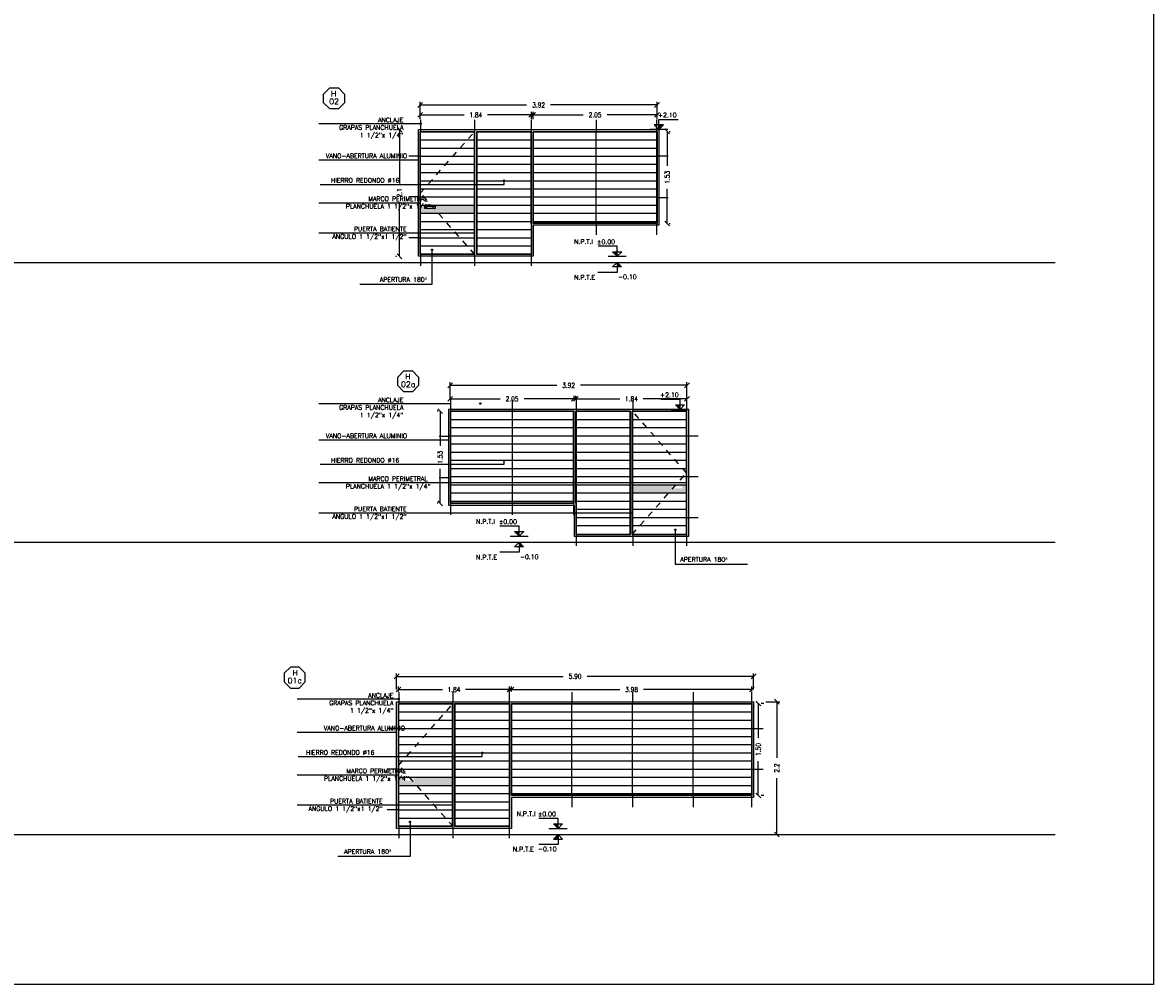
# Model space of a CAD drawing. Header units: millimetres. Extents: x -46 to 202, y -126 to 39.
# Tile 13 of 32: x 10 to 29, y -41 to -25. Entities that reach past the tile are written whole.
import ezdxf
from ezdxf.enums import TextEntityAlignment as Align

# ---------------------------------------------------------------- set-up
doc = ezdxf.new("R2010")
doc.units = ezdxf.units.MM
doc.header["$LTSCALE"] = 0.01
doc.linetypes.add('HIDDEN', pattern=[0.375, 0.25, -0.125])
for name, color, linetype in [('0 A ABERTURAS', 4, 'Continuous'), ('A HERRERÍA', 4, 'Continuous'), ('A MURO', 1, 'Continuous'), ('A MURO VISTO', 2, 'Continuous'), ('A PROYECCION 2', 2, 'Continuous'), ('Acot-p', 2, 'Continuous'), ('NIVELES', 2, 'Continuous'), ('TEXTOS', 2, 'Continuous'), ('TXT', 3, 'Continuous'), ('TXT COTA', 3, 'Continuous'), ('TXT PLANILLAS', 3, 'Continuous')]:
    doc.layers.add(name, color=color, linetype=linetype)
doc.styles.add('ESC20', font='romans.shx', dxfattribs={"height": 0.03})
doc.styles.add('ROMANS', font='romans.shx')
doc.styles.add('SaAS simplex', font='simplex.shx', dxfattribs={"width": 0.8})
doc.styles.add('STYLE2', font='romans.shx')
doc.dimstyles.new('COTAS 75', dxfattribs={"dimscale": 0.01, "dimtxt": 8, "dimasz": 8, "dimexe": 5, "dimexo": 20, "dimgap": 10, "dimtad": 0, "dimzin": 9, "dimdsep": 46, "dimtxsty": 'SaAS simplex', "dimblk": 'OBLIQUE', "dimcen": 0, "dimclrd": 8, "dimclre": 8, "dimclrt": 256, "dimadec": 1, "dimazin": 0, "dimtfac": 1, "dimtmove": 2, "dimatfit": 3, "dimldrblk": 'OBLIQUE', "dimfxl": 10, "dimlwd": -1, "dimlwe": -1, "dimarcsym": 0})

# ---------------------------------------------------------------- blocks, each defined once
blk = doc.blocks.new('_Oblique')
at = {"layer": 'TXT COTA', "color": 0, "lineweight": -2}
blk.add_line((-0.5, -0.5), (0.5, 0.5), dxfattribs=at)
blk = doc.blocks.new('*D70')
at = {"layer": 'Defpoints', "color": 0, "transparency": 16777216}
for p in [(16.354, -26.619), (16.488, -26.619), (16.488, -28.719)]:
    blk.add_point(p, dxfattribs=at)
at = {"layer": 'TXT COTA', "color": 8, "transparency": 16777216}
for p, q in [((16.288, -26.619), (16.304, -26.619)), ((16.354, -26.619), (16.354, -27.515)), ((16.354, -28.719), (16.354, -27.822)), ((16.288, -28.719), (16.304, -28.719))]:
    blk.add_line(p, q, dxfattribs=at)
at = {"layer": 'TXT COTA', "color": 8, "transparency": 16777216, "xscale": 0.08, "yscale": 0.08, "zscale": 0.08}
for p, rotation in [((16.354, -26.619), 90), ((16.354, -28.719), 270)]:
    blk.add_blockref('_Oblique', p, dxfattribs=dict(at, rotation=rotation))
at = {"layer": 'TXT COTA', "transparency": 16777216, "insert": (16.354, -27.669), "char_height": 0.08, "attachment_point": 5, "rotation": 90, "style": 'SaAS simplex'}
blk.add_mtext('2.1', dxfattribs=at)
blk = doc.blocks.new('*D82')
at = {"layer": 'Defpoints', "color": 0, "transparency": 16777216}
for p in [(18.537, -26.376), (16.697, -26.649), (18.537, -26.649)]:
    blk.add_point(p, dxfattribs=at)
at = {"layer": 'TXT COTA', "color": 8, "transparency": 16777216}
for p, q in [((16.697, -26.449), (16.697, -26.326)), ((16.697, -26.376), (17.424, -26.376)), ((18.537, -26.376), (17.81, -26.376)), ((18.537, -26.449), (18.537, -26.326))]:
    blk.add_line(p, q, dxfattribs=at)
at = {"layer": 'TXT COTA', "color": 8, "transparency": 16777216, "xscale": 0.08, "yscale": 0.08, "zscale": 0.08, "rotation": 180}
blk.add_blockref('_Oblique', (16.697, -26.376), dxfattribs=at)
at = {"layer": 'TXT COTA', "color": 8, "transparency": 16777216, "xscale": 0.08, "yscale": 0.08, "zscale": 0.08}
blk.add_blockref('_Oblique', (18.537, -26.376), dxfattribs=at)
at = {"layer": 'TXT COTA', "transparency": 16777216, "insert": (17.617, -26.376), "char_height": 0.08, "attachment_point": 5, "style": 'SaAS simplex'}
blk.add_mtext('1.84', dxfattribs=at)
blk = doc.blocks.new('*D83')
at = {"layer": 'Defpoints', "color": 0, "transparency": 16777216}
for p in [(18.567, -26.376), (18.567, -26.649), (20.617, -26.649)]:
    blk.add_point(p, dxfattribs=at)
at = {"layer": 'TXT COTA', "color": 8, "transparency": 16777216}
for p, q in [((18.567, -26.449), (18.567, -26.326)), ((18.567, -26.376), (19.395, -26.376)), ((20.617, -26.376), (19.79, -26.376)), ((20.617, -26.449), (20.617, -26.326))]:
    blk.add_line(p, q, dxfattribs=at)
at = {"layer": 'TXT COTA', "color": 8, "transparency": 16777216, "xscale": 0.08, "yscale": 0.08, "zscale": 0.08, "rotation": 180}
blk.add_blockref('_Oblique', (18.567, -26.376), dxfattribs=at)
at = {"layer": 'TXT COTA', "color": 8, "transparency": 16777216, "xscale": 0.08, "yscale": 0.08, "zscale": 0.08}
blk.add_blockref('_Oblique', (20.617, -26.376), dxfattribs=at)
at = {"layer": 'TXT COTA', "transparency": 16777216, "insert": (19.592, -26.376), "char_height": 0.08, "attachment_point": 5, "style": 'SaAS simplex'}
blk.add_mtext('2.05', dxfattribs=at)
blk = doc.blocks.new('*D84')
at = {"layer": 'Defpoints', "color": 0, "transparency": 16777216}
for p in [(20.617, -26.212), (16.697, -26.649), (20.617, -26.649)]:
    blk.add_point(p, dxfattribs=at)
at = {"layer": 'TXT COTA', "color": 8, "transparency": 16777216}
for p, q in [((16.697, -26.449), (16.697, -26.162)), ((20.617, -26.449), (20.617, -26.162)), ((16.697, -26.212), (18.459, -26.212)), ((20.617, -26.212), (18.855, -26.212))]:
    blk.add_line(p, q, dxfattribs=at)
at = {"layer": 'TXT COTA', "color": 8, "transparency": 16777216, "xscale": 0.08, "yscale": 0.08, "zscale": 0.08, "rotation": 180}
blk.add_blockref('_Oblique', (16.697, -26.212), dxfattribs=at)
at = {"layer": 'TXT COTA', "color": 8, "transparency": 16777216, "xscale": 0.08, "yscale": 0.08, "zscale": 0.08}
blk.add_blockref('_Oblique', (20.617, -26.212), dxfattribs=at)
at = {"layer": 'TXT COTA', "transparency": 16777216, "insert": (18.657, -26.212), "char_height": 0.08, "attachment_point": 5, "style": 'SaAS simplex'}
blk.add_mtext('3.92', dxfattribs=at)
blk = doc.blocks.new('*D85')
at = {"layer": 'Defpoints', "color": 0, "transparency": 16777216}
for p in [(20.617, -26.649), (20.617, -28.174), (20.785, -28.174)]:
    blk.add_point(p, dxfattribs=at)
at = {"layer": 'TXT COTA', "color": 8, "transparency": 16777216}
for p, q in [((20.785, -26.649), (20.785, -27.22)), ((20.817, -26.649), (20.835, -26.649)), ((20.785, -28.174), (20.785, -27.602)), ((20.817, -28.174), (20.835, -28.174))]:
    blk.add_line(p, q, dxfattribs=at)
at = {"layer": 'TXT COTA', "color": 8, "transparency": 16777216, "xscale": 0.08, "yscale": 0.08, "zscale": 0.08}
for p, rotation in [((20.785, -26.649), 90), ((20.785, -28.174), 270)]:
    blk.add_blockref('_Oblique', p, dxfattribs=dict(at, rotation=rotation))
at = {"layer": 'TXT COTA', "transparency": 16777216, "insert": (20.785, -27.411), "char_height": 0.08, "attachment_point": 5, "rotation": 90, "style": 'SaAS simplex'}
blk.add_mtext('1.53', dxfattribs=at)
blk = doc.blocks.new('*D86')
at = {"layer": 'Defpoints', "color": 0, "transparency": 16777216}
for p in [(19.273, -31.08), (19.273, -31.285), (21.113, -31.285)]:
    blk.add_point(p, dxfattribs=at)
at = {"layer": 'TXT COTA', "color": 8, "transparency": 16777216}
for p, q in [((19.273, -31.085), (19.273, -31.03)), ((21.113, -31.085), (21.113, -31.03)), ((19.273, -31.08), (20, -31.08)), ((21.113, -31.08), (20.386, -31.08))]:
    blk.add_line(p, q, dxfattribs=at)
at = {"layer": 'TXT COTA', "color": 8, "transparency": 16777216, "xscale": 0.08, "yscale": 0.08, "zscale": 0.08, "rotation": 180}
blk.add_blockref('_Oblique', (19.273, -31.08), dxfattribs=at)
at = {"layer": 'TXT COTA', "color": 8, "transparency": 16777216, "xscale": 0.08, "yscale": 0.08, "zscale": 0.08}
blk.add_blockref('_Oblique', (21.113, -31.08), dxfattribs=at)
at = {"layer": 'TXT COTA', "transparency": 16777216, "insert": (20.193, -31.08), "char_height": 0.08, "attachment_point": 5, "style": 'SaAS simplex'}
blk.add_mtext('1.84', dxfattribs=at)
blk = doc.blocks.new('*D87')
at = {"layer": 'Defpoints', "color": 0, "transparency": 16777216}
for p in [(17.193, -31.08), (17.193, -31.285), (19.243, -31.285)]:
    blk.add_point(p, dxfattribs=at)
at = {"layer": 'TXT COTA', "color": 8, "transparency": 16777216}
for p, q in [((17.193, -31.085), (17.193, -31.03)), ((19.243, -31.085), (19.243, -31.03)), ((17.193, -31.08), (18.021, -31.08)), ((19.243, -31.08), (18.416, -31.08))]:
    blk.add_line(p, q, dxfattribs=at)
at = {"layer": 'TXT COTA', "color": 8, "transparency": 16777216, "xscale": 0.08, "yscale": 0.08, "zscale": 0.08, "rotation": 180}
blk.add_blockref('_Oblique', (17.193, -31.08), dxfattribs=at)
at = {"layer": 'TXT COTA', "color": 8, "transparency": 16777216, "xscale": 0.08, "yscale": 0.08, "zscale": 0.08}
blk.add_blockref('_Oblique', (19.243, -31.08), dxfattribs=at)
at = {"layer": 'TXT COTA', "transparency": 16777216, "insert": (18.218, -31.08), "char_height": 0.08, "attachment_point": 5, "style": 'SaAS simplex'}
blk.add_mtext('2.05', dxfattribs=at)
blk = doc.blocks.new('*D88')
at = {"layer": 'Defpoints', "color": 0, "transparency": 16777216}
for p in [(17.193, -30.856), (17.193, -31.285), (21.113, -31.285)]:
    blk.add_point(p, dxfattribs=at)
at = {"layer": 'TXT COTA', "color": 8, "transparency": 16777216}
for p, q in [((17.193, -31.085), (17.193, -30.806)), ((17.193, -30.856), (18.956, -30.856)), ((21.113, -30.856), (19.351, -30.856)), ((21.113, -31.085), (21.113, -30.806))]:
    blk.add_line(p, q, dxfattribs=at)
at = {"layer": 'TXT COTA', "color": 8, "transparency": 16777216, "xscale": 0.08, "yscale": 0.08, "zscale": 0.08, "rotation": 180}
blk.add_blockref('_Oblique', (17.193, -30.856), dxfattribs=at)
at = {"layer": 'TXT COTA', "color": 8, "transparency": 16777216, "xscale": 0.08, "yscale": 0.08, "zscale": 0.08}
blk.add_blockref('_Oblique', (21.113, -30.856), dxfattribs=at)
at = {"layer": 'TXT COTA', "transparency": 16777216, "insert": (19.153, -30.856), "char_height": 0.08, "attachment_point": 5, "style": 'SaAS simplex'}
blk.add_mtext('3.92', dxfattribs=at)
blk = doc.blocks.new('*U11')
at = {"color": 0, "linetype": 'ByBlock', "ltscale": 0.1}
blk.add_lwpolyline([(0, 0.344), (0.119, 0.344), (0.288, 0.175), (0.288, -0.064), (0.119, -0.233), (0, -0.233), (-0.119, -0.233), (-0.288, -0.064), (-0.288, 0.175), (-0.119, 0.344)], close=True, dxfattribs=at)
at = {"color": 0, "style": 'ROMANS', "width": 1.1}
blk.add_text('H', height=0.15, dxfattribs=at).set_placement((-0.088, 0.112))
at = {"color": 0, "linetype": 'ByBlock', "style": 'ROMANS', "width": 1.05}
blk.add_attdef('NRO', text='', height=0.15, dxfattribs=at).set_placement((0, -0.027), align=Align.MIDDLE)
blk = doc.blocks.new('*D91')
at = {"layer": 'Defpoints', "color": 0, "transparency": 16777216}
for p in [(17.193, -31.285), (17.026, -32.81), (17.193, -32.81)]:
    blk.add_point(p, dxfattribs=at)
at = {"layer": 'TXT COTA', "color": 8, "transparency": 16777216}
for p, q in [((16.993, -31.285), (16.976, -31.285)), ((17.026, -31.285), (17.026, -31.857)), ((17.026, -32.81), (17.026, -32.239)), ((16.993, -32.81), (16.976, -32.81))]:
    blk.add_line(p, q, dxfattribs=at)
at = {"layer": 'TXT COTA', "color": 8, "transparency": 16777216, "xscale": 0.08, "yscale": 0.08, "zscale": 0.08}
for p, rotation in [((17.026, -31.285), 90), ((17.026, -32.81), 270)]:
    blk.add_blockref('_Oblique', p, dxfattribs=dict(at, rotation=rotation))
at = {"layer": 'TXT COTA', "transparency": 16777216, "insert": (17.026, -32.048), "char_height": 0.08, "attachment_point": 5, "rotation": 90, "style": 'SaAS simplex'}
blk.add_mtext('1.53', dxfattribs=at)
blk = doc.blocks.new('*D92')
at = {"layer": 'Defpoints', "color": 0, "transparency": 16777216}
for p in [(18.206, -35.895), (18.206, -36.126), (22.186, -36.126)]:
    blk.add_point(p, dxfattribs=at)
at = {"layer": 'TXT COTA', "color": 8, "transparency": 16777216}
for p, q in [((18.206, -35.926), (18.206, -35.845)), ((18.206, -35.895), (19.999, -35.895)), ((22.186, -35.895), (20.394, -35.895)), ((22.186, -35.926), (22.186, -35.845))]:
    blk.add_line(p, q, dxfattribs=at)
at = {"layer": 'TXT COTA', "color": 8, "transparency": 16777216, "xscale": 0.08, "yscale": 0.08, "zscale": 0.08, "rotation": 180}
blk.add_blockref('_Oblique', (18.206, -35.895), dxfattribs=at)
at = {"layer": 'TXT COTA', "color": 8, "transparency": 16777216, "xscale": 0.08, "yscale": 0.08, "zscale": 0.08}
blk.add_blockref('_Oblique', (22.186, -35.895), dxfattribs=at)
at = {"layer": 'TXT COTA', "transparency": 16777216, "insert": (20.196, -35.895), "char_height": 0.08, "attachment_point": 5, "style": 'SaAS simplex'}
blk.add_mtext('3.98', dxfattribs=at)
blk = doc.blocks.new('*D93')
at = {"layer": 'Defpoints', "color": 0, "transparency": 16777216}
for p in [(16.336, -35.895), (16.336, -36.126), (18.176, -36.126)]:
    blk.add_point(p, dxfattribs=at)
at = {"layer": 'TXT COTA', "color": 8, "transparency": 16777216}
for p, q in [((16.336, -35.926), (16.336, -35.845)), ((16.336, -35.895), (17.063, -35.895)), ((18.176, -35.895), (17.449, -35.895)), ((18.176, -35.926), (18.176, -35.845))]:
    blk.add_line(p, q, dxfattribs=at)
at = {"layer": 'TXT COTA', "color": 8, "transparency": 16777216, "xscale": 0.08, "yscale": 0.08, "zscale": 0.08, "rotation": 180}
blk.add_blockref('_Oblique', (16.336, -35.895), dxfattribs=at)
at = {"layer": 'TXT COTA', "color": 8, "transparency": 16777216, "xscale": 0.08, "yscale": 0.08, "zscale": 0.08}
blk.add_blockref('_Oblique', (18.176, -35.895), dxfattribs=at)
at = {"layer": 'TXT COTA', "transparency": 16777216, "insert": (17.256, -35.895), "char_height": 0.08, "attachment_point": 5, "style": 'SaAS simplex'}
blk.add_mtext('1.84', dxfattribs=at)
blk = doc.blocks.new('*D94')
at = {"layer": 'Defpoints', "color": 0, "transparency": 16777216}
for p in [(22.186, -36.126), (22.186, -37.651), (22.293, -37.651)]:
    blk.add_point(p, dxfattribs=at)
at = {"layer": 'TXT COTA', "color": 8, "transparency": 16777216}
for p, q in [((22.293, -36.126), (22.293, -36.697)), ((22.386, -36.126), (22.343, -36.126)), ((22.293, -37.651), (22.293, -37.08)), ((22.386, -37.651), (22.343, -37.651))]:
    blk.add_line(p, q, dxfattribs=at)
at = {"layer": 'TXT COTA', "color": 8, "transparency": 16777216, "xscale": 0.08, "yscale": 0.08, "zscale": 0.08}
for p, rotation in [((22.293, -36.126), 90), ((22.293, -37.651), 270)]:
    blk.add_blockref('_Oblique', p, dxfattribs=dict(at, rotation=rotation))
at = {"layer": 'TXT COTA', "transparency": 16777216, "insert": (22.293, -36.888), "char_height": 0.08, "attachment_point": 5, "rotation": 90, "style": 'SaAS simplex'}
blk.add_mtext('1.50', dxfattribs=at)
blk = doc.blocks.new('*D152')
at = {"layer": 'Defpoints', "color": 0, "transparency": 16777216}
for p in [(22.216, -36.096), (22.216, -38.296), (22.6, -38.296)]:
    blk.add_point(p, dxfattribs=at)
at = {"layer": 'TXT COTA', "color": 8, "transparency": 16777216}
for p, q in [((22.416, -36.096), (22.65, -36.096)), ((22.6, -36.096), (22.6, -37.029)), ((22.6, -38.296), (22.6, -37.363)), ((22.416, -38.296), (22.65, -38.296))]:
    blk.add_line(p, q, dxfattribs=at)
at = {"layer": 'TXT COTA', "color": 8, "transparency": 16777216, "xscale": 0.08, "yscale": 0.08, "zscale": 0.08}
for p, rotation in [((22.6, -36.096), 90), ((22.6, -38.296), 270)]:
    blk.add_blockref('_Oblique', p, dxfattribs=dict(at, rotation=rotation))
at = {"layer": 'TXT COTA', "transparency": 16777216, "insert": (22.6, -37.196), "char_height": 0.08, "attachment_point": 5, "rotation": 90, "style": 'SaAS simplex'}
blk.add_mtext('2.2', dxfattribs=at)
blk = doc.blocks.new('*D153')
at = {"layer": 'Defpoints', "color": 0, "transparency": 16777216}
for p in [(16.306, -35.677), (16.306, -36.096), (22.216, -36.096)]:
    blk.add_point(p, dxfattribs=at)
at = {"layer": 'TXT COTA', "color": 8, "transparency": 16777216}
for p, q in [((16.306, -35.896), (16.306, -35.627)), ((16.306, -35.677), (19.063, -35.677)), ((22.216, -35.677), (19.459, -35.677)), ((22.216, -35.896), (22.216, -35.627))]:
    blk.add_line(p, q, dxfattribs=at)
at = {"layer": 'TXT COTA', "color": 8, "transparency": 16777216, "xscale": 0.08, "yscale": 0.08, "zscale": 0.08, "rotation": 180}
blk.add_blockref('_Oblique', (16.306, -35.677), dxfattribs=at)
at = {"layer": 'TXT COTA', "color": 8, "transparency": 16777216, "xscale": 0.08, "yscale": 0.08, "zscale": 0.08}
blk.add_blockref('_Oblique', (22.216, -35.677), dxfattribs=at)
at = {"layer": 'TXT COTA', "transparency": 16777216, "insert": (19.261, -35.677), "char_height": 0.08, "attachment_point": 5, "style": 'SaAS simplex'}
blk.add_mtext('5.90', dxfattribs=at)
blk = doc.blocks.new('*U7')
at = {"linetype": 'Continuous'}
blk.add_hatch(color=256, dxfattribs=at).paths.add_polyline_path([(-0.151, 7.751), (0, 7.6), (0, 7.751)])
for p, q in [((0, 7.933), (-0.635, 7.933)), ((0, 7.6), (0, 7.933)), ((0, 7.6), (-0.151, 7.751)), ((-0.151, 7.751), (0.151, 7.751)), ((0, 7.6), (0.151, 7.751))]:
    blk.add_line(p, q, dxfattribs=at)
blk.add_line((-0.3, 7.6), (0.3, 7.6))
at = {"linetype": 'Continuous', "style": 'STYLE2'}
blk.add_attdef('NIVEL', (-0.664, 8.005), '', height=0.15, dxfattribs=at)
blk = doc.blocks.new('*U4')
at = {"linetype": 'Continuous'}
blk.add_hatch(color=256, dxfattribs=at).paths.add_polyline_path([(-0.075, 2.825), (0, 2.9), (0, 2.825)])
for p, q in [((0, 2.9), (-0.075, 2.825)), ((-0.075, 2.825), (0.075, 2.825)), ((0, 2.9), (0, 2.733)), ((0, 2.9), (0.075, 2.825)), ((0, 2.733), (0.317, 2.733))]:
    blk.add_line(p, q, dxfattribs=at)
at = {"linetype": 'Continuous', "style": 'ROMANS'}
blk.add_attdef('NIVEL', (-0.014, 2.622), '', height=0.075, dxfattribs=at)
blk = doc.blocks.new('*U165')
at = {"linetype": 'Continuous'}
blk.add_hatch(color=256, dxfattribs=at).paths.add_polyline_path([(-0.151, 7.703), (0, 7.854), (0, 7.703)])
for p, q in [((0, 7.52), (-0.635, 7.52)), ((0, 7.854), (-0.151, 7.703)), ((-0.151, 7.703), (0.151, 7.703)), ((0, 7.854), (0, 7.52)), ((0, 7.854), (0.151, 7.703))]:
    blk.add_line(p, q, dxfattribs=at)
blk.add_line((-0.3, 7.854), (0.3, 7.854))
at = {"linetype": 'Continuous', "style": 'STYLE2'}
blk.add_attdef('NIVEL', (-0.664, 7.298), '', height=0.15, dxfattribs=at)

msp = doc.modelspace()

# ---------------------------------------------------------------- hatches: boundary and pattern name
at = {"layer": 'A MURO'}
h = msp.add_hatch(color=253, dxfattribs=at)
h.dxf.hatch_style = 1
h.paths.add_polyline_path([(16.996, -27.925), (16.947, -27.925), (16.947, -27.89), (16.968, -27.89), (16.952, -27.871), (17.596, -27.871), (17.596, -28.006), (17.059, -28.006)])
h.paths.add_polyline_path([(16.765, -27.871), (16.952, -27.871), (16.968, -27.89), (16.772, -27.89), (16.772, -27.925), (16.996, -27.925), (17.059, -28.006), (16.765, -28.006)])
h.paths.add_polyline_path([(16.507, -27.869), (16.639, -28.006)])
h.paths.add_polyline_path([(16.507, -27.869), (16.639, -28.006)], flags=17)
h.paths.add_polyline_path([(16.703, -27.871), (16.772, -27.871), (16.772, -28.006), (16.703, -28.006)])
h.paths.add_polyline_path([(16.772, -27.871), (16.765, -27.871), (16.765, -28.006), (16.772, -28.006)], flags=16)
h = msp.add_hatch(color=253, dxfattribs=at)
h.dxf.hatch_style = 1
h.paths.add_polyline_path([(20.815, -32.562), (20.863, -32.562), (20.863, -32.527), (20.842, -32.527), (20.859, -32.508), (20.214, -32.508), (20.214, -32.643), (20.752, -32.643)])
h.paths.add_polyline_path([(21.045, -32.508), (20.859, -32.508), (20.842, -32.527), (21.038, -32.527), (21.038, -32.562), (20.815, -32.562), (20.752, -32.643), (21.045, -32.643)])
h.paths.add_polyline_path([(21.304, -32.506), (21.172, -32.643)])
h.paths.add_polyline_path([(21.304, -32.506), (21.172, -32.643)], flags=17)
h.paths.add_polyline_path([(21.107, -32.508), (21.038, -32.508), (21.038, -32.643), (21.107, -32.643)])
h.paths.add_polyline_path([(21.038, -32.508), (21.045, -32.508), (21.045, -32.643), (21.038, -32.643)], flags=16)
h = msp.add_hatch(color=253, dxfattribs=at)
h.dxf.hatch_style = 1
h.paths.add_polyline_path([(16.634, -37.402), (16.586, -37.402), (16.586, -37.367), (16.607, -37.367), (16.59, -37.349), (17.235, -37.349), (17.235, -37.484), (16.697, -37.484)])
h.paths.add_polyline_path([(16.404, -37.349), (16.59, -37.349), (16.607, -37.367), (16.411, -37.367), (16.411, -37.402), (16.634, -37.402), (16.697, -37.484), (16.404, -37.484)])
h.paths.add_polyline_path([(16.145, -37.346), (16.277, -37.484)])
h.paths.add_polyline_path([(16.145, -37.346), (16.277, -37.484)], flags=17)
h.paths.add_polyline_path([(16.342, -37.349), (16.411, -37.349), (16.411, -37.484), (16.342, -37.484)])
h.paths.add_polyline_path([(16.411, -37.349), (16.404, -37.349), (16.404, -37.484), (16.411, -37.484)], flags=16)
at = {"layer": 'TXT COTA'}
h = msp.add_hatch(color=1, dxfattribs=at)
edge = h.paths.add_edge_path()
edge.add_arc((16.703, -26.521), 0.0125, 0, 360)
h = msp.add_hatch(color=1, dxfattribs=at)
edge = h.paths.add_edge_path()
edge.add_arc((18.085, -27.466), 0.0125, 0, 360)
h = msp.add_hatch(color=1, dxfattribs=at)
edge = h.paths.add_edge_path()
edge.add_arc((16.89, -28.612), 0.0125, 0, 360)
h = msp.add_hatch(color=1, dxfattribs=at)
edge = h.paths.add_edge_path()
edge.add_arc((17.2, -31.158), 0.0125, 0, 360)
h = msp.add_hatch(color=1, dxfattribs=at)
edge = h.paths.add_edge_path()
edge.add_arc((18.085, -32.103), 0.0125, 0, 360)
h = msp.add_hatch(color=1, dxfattribs=at)
edge = h.paths.add_edge_path()
edge.add_arc((20.92, -33.249), 0.0125, 0, 360)
h = msp.add_hatch(color=1, dxfattribs=at)
edge = h.paths.add_edge_path()
edge.add_arc((16.342, -36.051), 0.0125, 0, 360)
h = msp.add_hatch(color=1, dxfattribs=at)
edge = h.paths.add_edge_path()
edge.add_arc((17.723, -36.943), 0.0125, 0, 360)
h = msp.add_hatch(color=1, dxfattribs=at)
edge = h.paths.add_edge_path()
edge.add_arc((16.529, -38.089), 0.0125, 0, 360)

# ---------------------------------------------------------------- linework, layer by layer
at = {"color": 6}
for p, q in [((16.703, -26.459), (16.703, -26.649)), ((17.596, -26.459), (17.596, -26.649)), ((18.531, -26.459), (18.531, -26.649)), ((19.607, -26.459), (19.607, -26.649)), ((20.611, -26.459), (20.611, -26.649)), ((16.697, -27.06), (16.507, -27.06)), ((20.801, -27.06), (20.611, -27.06)), ((16.697, -27.736), (16.507, -27.736)), ((20.801, -27.748), (20.611, -27.748)), ((19.607, -28.174), (19.607, -28.364)), ((20.611, -28.174), (20.611, -28.364)), ((16.697, -28.412), (16.507, -28.412)), ((16.703, -28.689), (16.703, -28.879)), ((17.596, -28.689), (17.596, -28.879)), ((18.531, -28.689), (18.531, -28.879)), ((17.2, -31.095), (17.2, -31.285)), ((18.218, -31.095), (18.218, -31.285)), ((19.28, -31.095), (19.28, -31.285)), ((20.214, -31.095), (20.214, -31.285)), ((21.107, -31.095), (21.107, -31.285)), ((17.01, -31.697), (17.2, -31.697)), ((21.297, -31.697), (21.107, -31.697)), ((21.297, -32.373), (21.107, -32.373)), ((17.01, -32.385), (17.2, -32.385)), ((17.2, -32.81), (17.2, -33)), ((18.218, -32.81), (18.218, -33)), ((19.237, -32.81), (19.237, -33)), ((21.297, -33.049), (21.107, -33.049)), ((19.28, -33.325), (19.28, -33.515)), ((20.214, -33.325), (20.214, -33.515)), ((21.107, -33.325), (21.107, -33.515)), ((16.342, -35.936), (16.342, -36.126)), ((17.235, -35.936), (17.235, -36.126)), ((18.169, -35.936), (18.169, -36.126)), ((19.208, -35.936), (19.208, -36.126)), ((20.211, -35.936), (20.211, -36.126)), ((21.214, -35.936), (21.214, -36.126)), ((22.18, -35.936), (22.18, -36.126)), ((16.342, -36.538), (16.152, -36.538)), ((22.186, -36.538), (22.376, -36.538)), ((16.342, -37.214), (16.152, -37.214)), ((22.186, -37.214), (22.376, -37.214)), ((19.208, -37.651), (19.208, -37.841)), ((20.211, -37.651), (20.211, -37.841)), ((21.214, -37.651), (21.214, -37.841)), ((22.18, -37.651), (22.18, -37.841)), ((16.342, -37.889), (16.152, -37.889)), ((16.342, -38.166), (16.342, -38.356)), ((17.235, -38.166), (17.235, -38.356)), ((18.169, -38.166), (18.169, -38.356))]:
    msp.add_line(p, q, dxfattribs=at)
at = {"layer": '0 A ABERTURAS'}
msp.add_lwpolyline([(16.772, -27.925), (16.772, -27.89), (16.947, -27.89), (16.947, -27.925)], close=True, dxfattribs=at)
at = {"layer": 'A HERRERÍA'}
for points in [[(16.667, -28.719), (16.667, -26.619), (20.647, -26.619), (20.647, -28.204), (18.567, -28.204), (18.567, -28.719)], [(21.143, -33.355), (21.143, -31.255), (17.163, -31.255), (17.163, -32.84), (19.243, -32.84), (19.243, -33.355)], [(16.306, -38.196), (16.306, -36.096), (22.216, -36.096), (22.216, -37.681), (18.206, -37.681), (18.206, -38.196)]]:
    msp.add_lwpolyline(points, close=True, dxfattribs=at)
at = {"layer": 'A MURO'}
for p, q in [((-2.624, -28.819), (27.209, -28.819)), ((-2.624, -33.455), (27.209, -33.455)), ((-2.624, -38.296), (27.21, -38.296))]:
    msp.add_line(p, q, dxfattribs=at)
at = {"layer": 'A MURO VISTO'}
for p, q in [((17.596, -28.682), (17.596, -26.655)), ((17.602, -28.689), (17.602, -26.649)), ((17.632, -28.689), (17.632, -26.649)), ((17.638, -28.682), (17.638, -26.655)), ((18.531, -28.174), (18.531, -26.655)), ((18.537, -28.174), (18.537, -26.649)), ((18.567, -28.174), (18.567, -26.649)), ((18.573, -28.167), (18.573, -26.655)), ((18.218, -31.292), (18.218, -32.804)), ((19.273, -32.81), (19.273, -31.285)), ((20.172, -33.319), (20.172, -31.292)), ((20.179, -33.325), (20.179, -31.285)), ((20.208, -33.325), (20.208, -31.285)), ((20.214, -33.319), (20.214, -31.292)), ((17.241, -38.166), (17.241, -36.126)), ((17.271, -38.166), (17.271, -36.126)), ((18.176, -37.651), (18.176, -36.126)), ((17.234, -38.16), (17.234, -36.132)), ((17.277, -38.16), (17.277, -36.132)), ((19.208, -37.645), (19.208, -36.132)), ((20.211, -37.645), (20.211, -36.132)), ((21.214, -37.645), (21.214, -36.132))]:
    msp.add_line(p, q, dxfattribs=at)
for points in [[(17.602, -28.689), (16.697, -28.689), (16.697, -26.649), (17.602, -26.649)], [(17.596, -28.682), (16.703, -28.682), (16.703, -26.655), (17.596, -26.655)], [(17.632, -26.649), (18.537, -26.649)], [(17.638, -26.655), (18.531, -26.655)], [(18.567, -26.649), (20.617, -26.649), (20.617, -28.174), (18.567, -28.174)], [(18.573, -26.655), (20.611, -26.655), (20.611, -28.167), (18.573, -28.167)], [(18.537, -28.174), (18.537, -28.689), (17.632, -28.689)], [(18.531, -28.167), (18.531, -28.167), (18.531, -28.682), (17.638, -28.682)], [(20.179, -31.285), (19.273, -31.285), (19.273, -33.325), (20.179, -33.325)], [(20.172, -31.292), (19.28, -31.292), (19.28, -33.319), (20.172, -33.319)], [(20.208, -33.325), (21.113, -33.325), (21.113, -31.285), (20.208, -31.285)], [(20.208, -33.325), (21.113, -33.325), (21.113, -31.285), (20.208, -31.285)], [(20.214, -33.319), (21.107, -33.319), (21.107, -31.292), (20.214, -31.292)], [(17.241, -38.166), (16.336, -38.166), (16.336, -36.126), (17.241, -36.126)], [(17.241, -38.166), (16.336, -38.166), (16.336, -36.126), (17.241, -36.126)], [(17.271, -36.126), (18.176, -36.126), (18.176, -38.166), (17.271, -38.166)], [(17.234, -38.16), (16.342, -38.16), (16.342, -36.132), (17.234, -36.132)], [(17.277, -36.132), (18.169, -36.132), (18.169, -38.16), (17.277, -38.16)]]:
    msp.add_lwpolyline(points, dxfattribs=at)
for points in [[(17.193, -32.81), (19.243, -32.81), (19.243, -31.285), (17.193, -31.285)], [(17.2, -32.804), (19.237, -32.804), (19.237, -31.292), (17.2, -31.292)], [(22.186, -37.651), (18.206, -37.651), (18.206, -36.126), (22.186, -36.126)], [(22.18, -37.645), (18.212, -37.645), (18.212, -36.132), (22.18, -36.132)]]:
    msp.add_lwpolyline(points, close=True, dxfattribs=at)
at = {"layer": 'A PROYECCION 2'}
for p, q in [((19.607, -28.167), (19.607, -26.655)), ((16.703, -26.79), (17.596, -26.79)), ((16.703, -26.925), (17.596, -26.925)), ((17.638, -26.79), (18.531, -26.79)), ((17.638, -26.925), (18.531, -26.925)), ((18.573, -26.79), (20.611, -26.79)), ((18.573, -26.925), (20.611, -26.925)), ((16.703, -27.06), (17.596, -27.06)), ((17.638, -27.06), (18.531, -27.06)), ((18.573, -27.06), (20.611, -27.06)), ((16.703, -27.195), (17.596, -27.195)), ((17.638, -27.195), (18.531, -27.195)), ((18.573, -27.195), (20.611, -27.195)), ((16.703, -27.331), (17.596, -27.331)), ((16.703, -27.466), (17.596, -27.466)), ((17.638, -27.331), (18.531, -27.331)), ((17.638, -27.466), (18.531, -27.466)), ((18.573, -27.331), (20.611, -27.331)), ((18.574, -27.466), (20.611, -27.466)), ((16.703, -27.601), (17.596, -27.601)), ((17.638, -27.601), (18.531, -27.601)), ((18.574, -27.601), (20.611, -27.601)), ((16.703, -27.736), (17.596, -27.736)), ((16.703, -27.871), (17.596, -27.871)), ((17.638, -27.736), (18.531, -27.736)), ((17.638, -27.871), (18.531, -27.871)), ((18.574, -27.736), (20.611, -27.736)), ((18.574, -27.871), (20.611, -27.871)), ((16.703, -28.006), (17.596, -28.006)), ((17.638, -28.006), (18.531, -28.006)), ((18.574, -28.006), (20.611, -28.006)), ((16.703, -28.142), (17.596, -28.142)), ((17.638, -28.142), (18.531, -28.142)), ((18.574, -28.142), (20.611, -28.142)), ((16.703, -28.412), (17.596, -28.412)), ((16.704, -28.277), (17.596, -28.277)), ((17.638, -28.277), (18.531, -28.277)), ((17.638, -28.412), (18.531, -28.412)), ((16.703, -28.547), (17.596, -28.547)), ((17.638, -28.547), (18.531, -28.547)), ((19.237, -31.427), (17.2, -31.427)), ((20.172, -31.427), (19.28, -31.427)), ((21.107, -31.427), (20.214, -31.427)), ((19.237, -31.562), (17.2, -31.562)), ((20.172, -31.562), (19.28, -31.562)), ((21.107, -31.562), (20.214, -31.562)), ((19.237, -31.697), (17.2, -31.697)), ((20.172, -31.697), (19.28, -31.697)), ((21.107, -31.697), (20.214, -31.697)), ((19.237, -31.832), (17.2, -31.832)), ((19.237, -31.968), (17.2, -31.968)), ((20.172, -31.832), (19.28, -31.832)), ((20.172, -31.968), (19.28, -31.968)), ((21.107, -31.832), (20.214, -31.832)), ((21.107, -31.968), (20.214, -31.968)), ((19.237, -32.103), (17.2, -32.103)), ((20.172, -32.103), (19.28, -32.103)), ((21.107, -32.103), (20.214, -32.103)), ((19.237, -32.238), (17.2, -32.238)), ((19.237, -32.373), (17.2, -32.373)), ((20.172, -32.238), (19.28, -32.238)), ((20.172, -32.373), (19.28, -32.373)), ((21.107, -32.238), (20.214, -32.238)), ((21.107, -32.373), (20.214, -32.373)), ((19.237, -32.508), (17.2, -32.508)), ((20.172, -32.508), (19.28, -32.508)), ((21.107, -32.508), (20.214, -32.508)), ((19.237, -32.643), (17.2, -32.643)), ((20.172, -32.643), (19.28, -32.643)), ((21.107, -32.643), (20.214, -32.643)), ((19.237, -32.779), (17.2, -32.779)), ((20.172, -32.779), (19.28, -32.779)), ((20.172, -32.914), (19.28, -32.914)), ((21.107, -32.779), (20.214, -32.779)), ((21.107, -32.914), (20.214, -32.914)), ((20.172, -33.049), (19.28, -33.049)), ((21.107, -33.049), (20.214, -33.049)), ((20.172, -33.184), (19.28, -33.184)), ((21.107, -33.184), (20.214, -33.184)), ((16.342, -36.267), (17.235, -36.267)), ((17.277, -36.267), (18.17, -36.267)), ((18.212, -36.267), (22.18, -36.267)), ((16.342, -36.403), (17.235, -36.403)), ((17.277, -36.403), (18.17, -36.403)), ((18.212, -36.403), (22.18, -36.403)), ((16.342, -36.538), (17.235, -36.538)), ((16.342, -36.673), (17.235, -36.673)), ((17.277, -36.538), (18.17, -36.538)), ((17.277, -36.673), (18.17, -36.673)), ((18.212, -36.538), (22.18, -36.538)), ((18.212, -36.673), (22.18, -36.673)), ((16.342, -36.808), (17.235, -36.808)), ((17.277, -36.808), (18.17, -36.808)), ((18.212, -36.808), (22.18, -36.808)), ((16.342, -36.943), (17.235, -36.943)), ((17.277, -36.943), (18.17, -36.943)), ((18.212, -36.943), (22.18, -36.943)), ((16.342, -37.078), (17.235, -37.078)), ((16.342, -37.214), (17.235, -37.214)), ((17.277, -37.078), (18.17, -37.078)), ((17.277, -37.214), (18.17, -37.214)), ((18.212, -37.078), (22.18, -37.078)), ((18.212, -37.214), (22.18, -37.214)), ((16.342, -37.349), (17.235, -37.349)), ((17.277, -37.349), (18.17, -37.349)), ((18.212, -37.349), (22.18, -37.349)), ((16.342, -37.484), (17.235, -37.484)), ((16.342, -37.619), (17.235, -37.619)), ((17.277, -37.484), (18.17, -37.484)), ((17.277, -37.619), (18.17, -37.619)), ((18.212, -37.484), (22.18, -37.484)), ((18.212, -37.619), (22.18, -37.619)), ((16.342, -37.754), (17.235, -37.754)), ((17.277, -37.754), (18.17, -37.754)), ((16.342, -37.889), (17.235, -37.889)), ((17.277, -37.889), (18.17, -37.889)), ((16.342, -38.024), (17.235, -38.024)), ((17.277, -38.024), (18.17, -38.024))]:
    msp.add_line(p, q, dxfattribs=at)
at = {"layer": 'TXT'}
msp.add_lwpolyline([(-4.232, -7.358), (28.834, -7.358), (28.834, -40.779), (-4.232, -40.779)], close=True, dxfattribs=at)
at = {"layer": 'TXT COTA', "color": 1, "ltscale": 0.025}
for p, q in [((15.021, -26.521), (16.703, -26.521)), ((15.021, -31.158), (17.2, -31.158)), ((14.659, -36.051), (16.342, -36.051))]:
    msp.add_line(p, q, dxfattribs=at)
at = {"layer": 'TXT COTA', "color": 4, "linetype": 'HIDDEN'}
for p, q in [((16.703, -27.669), (17.602, -26.649)), ((17.602, -28.689), (16.703, -27.669)), ((21.107, -32.305), (20.208, -31.285)), ((20.208, -33.325), (21.107, -32.305)), ((16.342, -37.146), (17.235, -36.132)), ((17.241, -38.166), (16.342, -37.146))]:
    msp.add_line(p, q, dxfattribs=at)
at = {"layer": 'TXT COTA', "color": 1}
for p, q in [((15.021, -27.122), (16.667, -27.122)), ((18.085, -27.527), (18.085, -27.466)), ((15.038, -27.527), (18.085, -27.527)), ((16.703, -27.836), (15.021, -27.836)), ((17.586, -28.336), (15.021, -28.336)), ((16.89, -28.612), (16.89, -29.184)), ((16.89, -29.184), (15.695, -29.184)), ((15.021, -31.759), (17.163, -31.759)), ((15.038, -32.163), (18.085, -32.163)), ((18.085, -32.163), (18.085, -32.103)), ((21.107, -32.473), (15.021, -32.473)), ((20.208, -32.973), (15.021, -32.973)), ((20.92, -33.249), (20.92, -33.821)), ((20.92, -33.821), (22.115, -33.821)), ((14.659, -36.599), (16.306, -36.599)), ((14.677, -37.004), (17.723, -37.004)), ((17.723, -37.004), (17.723, -36.943)), ((16.342, -37.313), (14.659, -37.313)), ((17.224, -37.813), (14.659, -37.813)), ((16.529, -38.089), (16.529, -38.661)), ((16.529, -38.661), (15.334, -38.661))]:
    msp.add_line(p, q, dxfattribs=at)
for centre in [(16.703, -26.521), (18.085, -27.466), (16.89, -28.612), (17.693, -31.158), (18.085, -32.103), (20.92, -33.249), (16.342, -36.051), (17.723, -36.943), (16.529, -38.089)]:
    msp.add_circle(centre, 0.0125, dxfattribs=at)

# ---------------------------------------------------------------- block references
at = {"layer": 'Acot-p', "ltscale": 0.025}
ref = msp.add_blockref('*U4', (19.956, -31.719), dxfattribs=dict(at, xscale=-1))
ref.add_attrib('NIVEL', '-0.10', (19.971, -29.096), dxfattribs={"layer": '0', "linetype": 'Continuous', "height": 0.075, "style": 'ROMANS'})
ref = msp.add_blockref('*U4', (18.333, -36.355), dxfattribs=dict(at, xscale=-1))
ref.add_attrib('NIVEL', '-0.10', (18.347, -33.733), dxfattribs={"layer": '0', "linetype": 'Continuous', "height": 0.075, "style": 'ROMANS'})
at = {"layer": 'NIVELES', "ltscale": 0.025}
ref = msp.add_blockref('*U7', (20.647, -30.419), dxfattribs=dict(at, xscale=-0.5, yscale=0.5, zscale=0.5))
ref.add_attrib('NIVEL', '+2.10', (20.633, -26.416), dxfattribs={"layer": '0', "linetype": 'Continuous', "height": 0.075, "style": 'STYLE2'})
at = {"layer": 'NIVELES', "ltscale": 0.025, "xscale": 0.5, "yscale": 0.5, "zscale": 0.5}
for name, p, values in [('*U7', (19.958, -32.519), {'NIVEL': '%%P0.00'}), ('*U7', (20.999, -35.055), {'NIVEL': '+2.10'}), ('*U7', (18.334, -37.155), {'NIVEL': '%%P0.00'}), ('*U7', (18.978, -41.996), {'NIVEL': '%%P0.00'}), ('*U165', (18.978, -42.223), {'NIVEL': '-0.10'})]:
    msp.add_blockref(name, p, dxfattribs=at).add_auto_attribs(values)
at = {"layer": 'TXT PLANILLAS', "xscale": 0.6, "yscale": 0.6, "zscale": 0.6}
for p, values in [((15.271, -26.137), {'NRO': '02'}), ((16.498, -30.823), {'NRO': '02a'})]:
    msp.add_blockref('*U11', p, dxfattribs=at).add_auto_attribs(values)
at = {"layer": 'TXT PLANILLAS'}
ref = msp.add_blockref('*U11', (14.62, -35.73), dxfattribs=dict(at, xscale=-0.6, yscale=0.6, zscale=0.6))
ref.add_attrib('NRO', '01c', dxfattribs={"layer": '0', "color": 0, "linetype": 'ByBlock', "height": 0.09, "style": 'ROMANS', "width": 1.05}).set_placement((14.62, -35.746), align=Align.MIDDLE)

# ---------------------------------------------------------------- texts
at = {"layer": 'TEXTOS', "ltscale": 0.025, "char_height": 0.075, "width": 0.25975, "attachment_point": 1, "style": 'ROMANS'}
for s, insert in [('N.P.T.I', (19.246, -28.438)), ('N.P.T.E', (19.246, -29.029)), ('N.P.T.I', (17.622, -33.074)), ('N.P.T.E', (17.622, -33.666)), ('N.P.T.I', (18.293, -37.915)), ('N.P.T.E', (18.231, -38.502))]:
    msp.add_mtext(s, dxfattribs=dict(at, insert=insert))
at = {"layer": 'TXT COTA', "ltscale": 0.025, "char_height": 0.0748, "style": 'ESC20'}
for s, insert, width, attachment_point in [('ANCLAJE\\PGRAPAS PLANCHUELA\\P1 1/2"x 1/4" ', (16.419, -26.424), 1.41691, 3), ('VANO-ABERTURA ALUMINIO ', (16.479, -27.018), 1.78569, 3), ('HIERRO REDONDO %%C16', (16.351, -27.423), 1.31244, 3), ('MARCO PERIMETRAL  PLANCHUELA 1 1/2"x 1/4"', (16.87, -27.729), 1.84899, 3), ('PUERTA BATIENTE\\PÁNGULO 1 1/2"x1 1/2" ', (16.471, -28.229), 1.47593, 3), ('APERTURA 180ª', (16.808, -29.065), 1.84899, 3), ('ANCLAJE\\PGRAPAS PLANCHUELA\\P1 1/2"x 1/4" ', (16.419, -31.061), 1.41691, 3), ('VANO-ABERTURA ALUMINIO ', (16.479, -31.655), 1.78569, 3), ('HIERRO REDONDO %%C16', (16.351, -32.06), 1.31244, 3), ('MARCO PERIMETRAL  PLANCHUELA 1 1/2"x 1/4"', (16.87, -32.366), 1.84899, 3), ('PUERTA BATIENTE\\PÁNGULO 1 1/2"x1 1/2" ', (16.471, -32.866), 1.47593, 3), ('APERTURA 180ª', (21.003, -33.702), 1.84899, 1), ('ANCLAJE\\PGRAPAS PLANCHUELA\\P1 1/2"x 1/4" ', (16.255, -35.955), 1.56747, 3), ('VANO-ABERTURA ALUMINIO ', (16.445, -36.496), 1.78569, 3), ('HIERRO REDONDO %%C16', (15.939, -36.9), 1.58218, 3), ('MARCO PERIMETRAL  PLANCHUELA 1 1/2"x 1/4"', (16.508, -37.206), 1.84899, 3), ('PUERTA BATIENTE\\PÁNGULO 1 1/2"x1 1/2" ', (16.075, -37.706), 1.84899, 3), ('APERTURA 180ª', (16.216, -38.542), 1.84899, 3)]:
    msp.add_mtext(s, dxfattribs=dict(at, insert=insert, width=width, attachment_point=attachment_point))

# ---------------------------------------------------------------- dimensions: what is measured, and where the dimension line sits
at = {"layer": 'TXT COTA'}
for base, p1, p2, angle, picture, middle in [((20.617, -26.212), (16.697, -26.649), (20.617, -26.649), 180, '*D84', (18.657, -26.212)), ((18.537, -26.376), (16.697, -26.649), (18.537, -26.649), 180, '*D82', (17.617, -26.376)), ((18.567, -26.376), (20.617, -26.649), (18.567, -26.649), 180, '*D83', (19.592, -26.376)), ((20.784675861, -28.173519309), (20.616958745, -26.648519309), (20.616992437, -28.173519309), 90, '*D85', (20.784675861, -27.411019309)), ((17.193, -30.856), (21.113, -31.285), (17.193, -31.285), 0, '*D88', (19.153, -30.856)), ((17.193, -31.08), (19.243, -31.285), (17.193, -31.285), 0, '*D87', (18.218, -31.08)), ((19.273, -31.08), (21.113, -31.285), (19.273, -31.285), 0, '*D86', (20.193, -31.08)), ((17.025650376, -32.810499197), (17.193367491, -31.285499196), (17.1933338, -32.810499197), 90, '*D91', (17.025650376, -32.047999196)), ((16.336, -35.895), (18.176, -36.126), (16.336, -36.126), 180, '*D93', (17.256, -35.895)), ((18.206, -35.895), (22.186, -36.126), (18.206, -36.126), 180, '*D92', (20.196, -35.895)), ((22.6, -38.296), (22.216, -36.096), (22.216, -38.296), 90, '*D152', (22.6, -37.196))]:
    dim = msp.add_linear_dim(base=base, p1=p1, p2=p2, angle=angle, dimstyle='COTAS 75', dxfattribs=at)
    dim.commit()
    dim.dimension.update_dxf_attribs({"geometry": picture, "text_midpoint": middle})
at = {"layer": 'TXT COTA', "color": 1}
dim = msp.add_linear_dim(base=(16.354, -26.619), p1=(16.488, -28.719), p2=(16.488, -26.619), angle=90, dimstyle='COTAS 75', dxfattribs=at)
dim.commit()
dim.dimension.update_dxf_attribs({"geometry": '*D70', "text_midpoint": (16.354, -27.669)})
at = {"layer": 'TXT COTA'}
for base, p1, p2, angle, text, picture, middle in [((16.306, -35.677), (22.216, -36.096), (16.306, -36.096), 180, '5.90', '*D153', (19.261, -35.677)), ((22.293, -37.651), (22.186, -36.126), (22.186, -37.651), 90, '1.50', '*D94', (22.293, -36.888))]:
    dim = msp.add_linear_dim(base=base, p1=p1, p2=p2, angle=angle, text=text, dimstyle='COTAS 75', dxfattribs=at)
    dim.commit()
    dim.dimension.update_dxf_attribs({"geometry": picture, "text_midpoint": middle})

doc.saveas('drawing.dxf')
